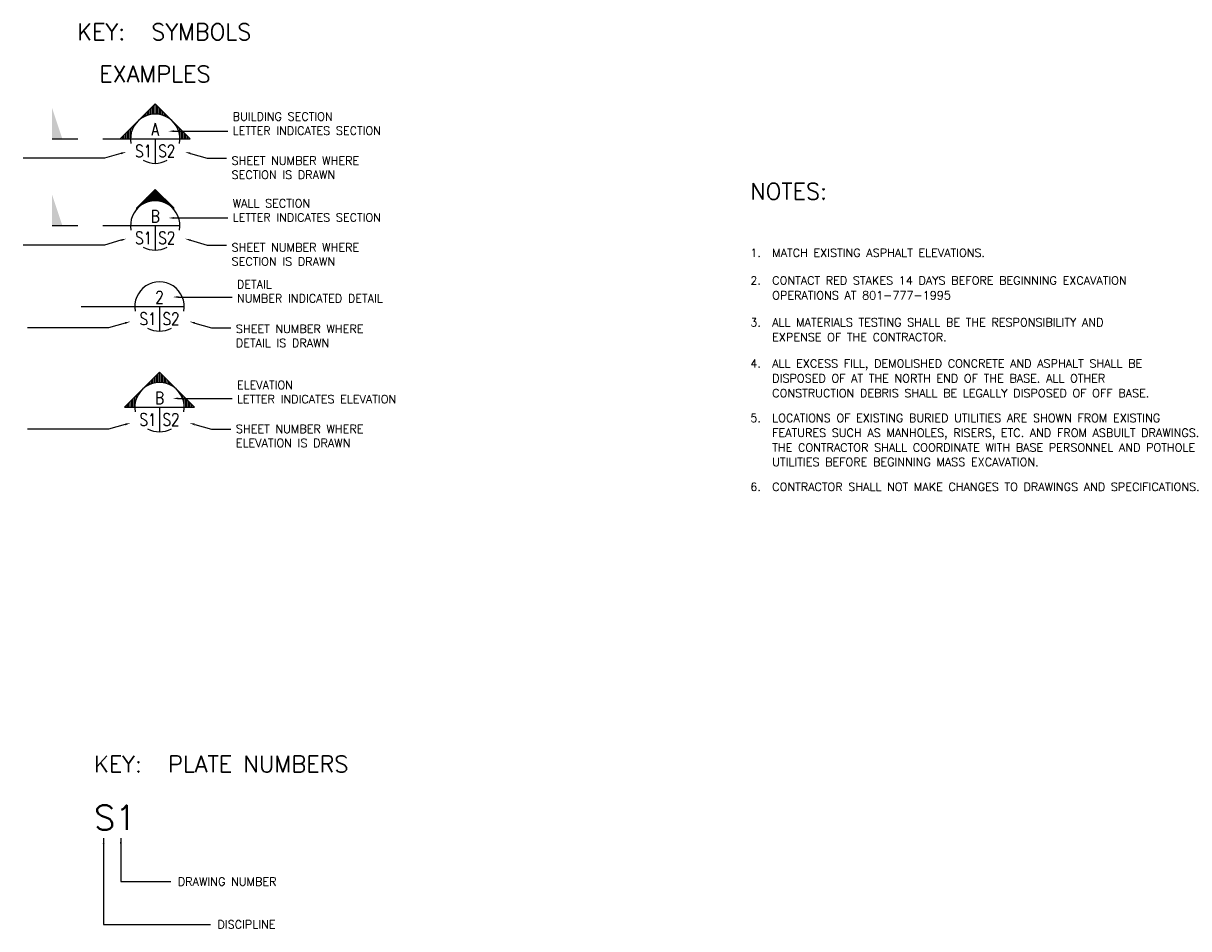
# Model space of a CAD drawing. Header units: inches. Extents: x 90 to 1720, y 46 to 1289.
# Tile 3 of 3: x 869 to 1720, y 601 to 1262. Entities that reach past the tile are written whole.
import ezdxf
from ezdxf.enums import TextEntityAlignment as Align

# ---------------------------------------------------------------- set-up
doc = ezdxf.new("R2010")
doc.units = ezdxf.units.IN
doc.header["$LTSCALE"] = 1000
doc.header["$MEASUREMENT"] = 0
doc.layers.get('0').update_dxf_attribs({"linetype": 'CONTINUOUS'})
for name, color, linetype in [('A-ANNO-BUGS', 2, 'CONTINUOUS'), ('A-ANNO-NOTE', 6, 'CONTINUOUS'), ('A-ANNO-TEXT-LW15', 2, 'CONTINUOUS'), ('A-ANNO-TEXT-LW20', 1, 'CONTINUOUS')]:
    doc.layers.add(name, color=color, linetype=linetype)
doc.styles.get("Standard").update_dxf_attribs({"font": 'simplex.shx', "height": 0.25})
doc.styles.add('TIGHT', font='SIMPLEX', dxfattribs={"width": 0.85})

# ---------------------------------------------------------------- blocks, each defined once
blk = doc.blocks.new('DETTAG')
at = {"linetype": 'Continuous'}
blk.add_line((-0.25, 0), (0.25, 0), dxfattribs=at)
blk.add_line((0, 0), (0, -0.25))
for start, end in [(349.193077, 190.806923), (241.044976, 298.955024)]:
    blk.add_arc((0, 0), 0.25, start, end)
at = {"style": 'TIGHT', "width": 0.8}
blk.add_attdef('NO', text='', height=0.125, dxfattribs=at).set_placement((0, 0.03125), align=Align.CENTER)
blk.add_attdef('FROM', text='', height=0.125, dxfattribs=at).set_placement((-0.03125, -0.1875), align=Align.RIGHT)
blk.add_attdef('TO', (0.03125, -0.1875), '', height=0.125, dxfattribs=at)
blk = doc.blocks.new('ARROWU')
for p, q in [((0, 0.354), (-0.354, 0)), ((0, 0.354), (0.354, 0)), ((-0.354, 0), (-0.25, 0)), ((0.25, 0), (0.354, 0))]:
    blk.add_line(p, q)
at = {"color": 0, "linetype": 'Continuous'}
for p, q in [((-0.109, 0.225), (-0.109, 0.244)), ((-0.094, 0.232), (-0.094, 0.26)), ((-0.078, 0.237), (-0.078, 0.275)), ((-0.063, 0.242), (-0.063, 0.291)), ((-0.047, 0.246), (-0.047, 0.307)), ((-0.031, 0.248), (-0.031, 0.322)), ((-0.016, 0.25), (-0.016, 0.338)), ((0, 0.25), (0, 0.354)), ((0.016, 0.25), (0.016, 0.338)), ((0.031, 0.248), (0.031, 0.322)), ((0.047, 0.246), (0.047, 0.307)), ((0.062, 0.242), (0.062, 0.291)), ((0.078, 0.237), (0.078, 0.275)), ((0.094, 0.232), (0.094, 0.26)), ((0.109, 0.225), (0.109, 0.244)), ((-0.234, 0.087), (-0.234, 0.119)), ((-0.219, 0.121), (-0.219, 0.135)), ((-0.203, 0.146), (-0.203, 0.15)), ((-0.188, 0.165), (-0.188, 0.166)), ((-0.172, 0.182), (-0.172, 0.182)), ((-0.156, 0.195), (-0.156, 0.197)), ((-0.141, 0.207), (-0.141, 0.213)), ((-0.125, 0.217), (-0.125, 0.229)), ((0.125, 0.217), (0.125, 0.229)), ((0.141, 0.207), (0.141, 0.213)), ((0.156, 0.195), (0.156, 0.197)), ((0.172, 0.182), (0.172, 0.182)), ((0.187, 0.165), (0.187, 0.166)), ((0.203, 0.146), (0.203, 0.15)), ((0.219, 0.121), (0.219, 0.135)), ((0.234, 0.087), (0.234, 0.119)), ((-0.344, 0), (-0.344, 0.01)), ((-0.328, 0), (-0.328, 0.025)), ((-0.313, 0), (-0.313, 0.041)), ((-0.297, 0), (-0.297, 0.057)), ((-0.281, 0), (-0.281, 0.072)), ((-0.266, 0), (-0.266, 0.088)), ((-0.25, 0), (-0.25, 0.104)), ((0.25, 0.002), (0.25, 0.104)), ((0.266, 0), (0.266, 0.088)), ((0.281, 0), (0.281, 0.072)), ((0.297, 0), (0.297, 0.057)), ((0.312, 0), (0.312, 0.041)), ((0.328, 0), (0.328, 0.025)), ((0.344, 0), (0.344, 0.01))]:
    blk.add_line(p, q, dxfattribs=at)
blk = doc.blocks.new('POINT')
blk.add_solid([(0.312, 0), (0, 0.104), (0, 0)])
blk = doc.blocks.new('01DSIE02')
for p, q in [((0.173, 0.18), (0.181, 0.18)), ((0.361, 0), (0.181, 0.18)), ((0.183, 0.17), (0.191, 0.17)), ((0.192, 0.16), (0.201, 0.16)), ((0.2, 0.15), (0.211, 0.15)), ((0.207, 0.14), (0.221, 0.14)), ((0.214, 0.13), (0.231, 0.13)), ((0.219, 0.12), (0.241, 0.12)), ((0.361, 0), (0.181, -0.18)), ((0.224, 0.11), (0.251, 0.11)), ((0.229, 0.1), (0.261, 0.1)), ((0.233, 0.09), (0.271, 0.09)), ((0.237, 0.08), (0.281, 0.08)), ((0.24, 0.07), (0.291, 0.07)), ((0.243, 0.06), (0.301, 0.06)), ((0.245, 0.05), (0.311, 0.05)), ((0.247, 0.04), (0.321, 0.04)), ((0.25, 0.03), (0.331, 0.03)), ((0.25, 0.02), (0.341, 0.02)), ((0.25, 0.01), (0.351, 0.01)), ((0.25, 0), (0.361, 0)), ((0.224, -0.11), (0.251, -0.11)), ((0.229, -0.1), (0.261, -0.1)), ((0.233, -0.09), (0.271, -0.09)), ((0.237, -0.08), (0.281, -0.08)), ((0.24, -0.07), (0.291, -0.07)), ((0.243, -0.06), (0.301, -0.06)), ((0.245, -0.05), (0.311, -0.05)), ((0.247, -0.04), (0.321, -0.04)), ((0.248, -0.03), (0.331, -0.03)), ((0.249, -0.02), (0.341, -0.02)), ((0.25, -0.01), (0.351, -0.01)), ((0.173, -0.18), (0.181, -0.18)), ((0.183, -0.17), (0.191, -0.17)), ((0.192, -0.16), (0.201, -0.16)), ((0.2, -0.15), (0.211, -0.15)), ((0.207, -0.14), (0.221, -0.14)), ((0.214, -0.13), (0.231, -0.13)), ((0.219, -0.12), (0.241, -0.12))]:
    blk.add_line(p, q)

msp = doc.modelspace()

# ---------------------------------------------------------------- linework, layer by layer
at = {"layer": 'A-ANNO-BUGS'}
for p, q in [((890.36, 1177.73), (909.24, 1177.73)), ((927.36, 1177.73), (950.86, 1177.73)), ((890.36, 1114.4), (909.24, 1114.4)), ((927.36, 1114.4), (950.86, 1114.4)), ((911.61, 1055.35), (953.99, 1055.35))]:
    msp.add_line(p, q, dxfattribs=at)
at = {"layer": 'A-ANNO-NOTE'}
for p, q in [((979.36, 1183.23), (1018.61, 1183.23)), ((940.64, 1166.99), (928.49, 1163.48)), ((991.33, 1166.99), (1003.49, 1163.48)), ((928.49, 1163.48), (869.36, 1163.48)), ((1003.49, 1163.48), (1017.61, 1163.48)), ((979.36, 1119.9), (1018.61, 1119.9)), ((928.49, 1100.15), (869.36, 1100.15)), ((940.64, 1103.66), (928.49, 1100.15)), ((991.33, 1103.66), (1003.49, 1100.15)), ((1003.49, 1100.15), (1017.61, 1100.15)), ((982.49, 1062.23), (1021.74, 1062.23)), ((931.61, 1039.73), (872.49, 1039.73)), ((943.77, 1043.24), (931.61, 1039.73)), ((994.45, 1043.24), (1006.61, 1039.73)), ((1006.61, 1039.73), (1020.74, 1039.73)), ((982.49, 988.23), (1021.74, 988.23)), ((931.61, 965.73), (872.49, 965.73)), ((943.77, 969.24), (931.61, 965.73)), ((994.45, 969.24), (1006.61, 965.73)), ((1006.61, 965.73), (1020.74, 965.73)), ((927.99, 667.43), (927.99, 604.43)), ((940.5, 667.49), (940.5, 635.69)), ((940.5, 635.69), (977.12, 635.69)), ((927.99, 604.43), (1005.99, 604.43))]:
    msp.add_line(p, q, dxfattribs=at)
for points in [[(979.36, 1182.56), (979.36, 1183.9), (975.36, 1183.23)], [(940.46, 1167.63), (940.83, 1166.35), (944.49, 1168.1)], [(991.51, 1167.63), (991.14, 1166.35), (987.49, 1168.1)], [(979.36, 1119.23), (979.36, 1120.56), (975.36, 1119.9)], [(940.46, 1104.3), (940.83, 1103.02), (944.49, 1104.77)], [(991.51, 1104.3), (991.14, 1103.02), (987.49, 1104.77)], [(982.49, 1061.56), (982.49, 1062.9), (978.49, 1062.23)], [(943.58, 1043.88), (943.95, 1042.6), (947.61, 1044.35)], [(994.64, 1043.88), (994.27, 1042.6), (990.61, 1044.35)], [(982.49, 987.56), (982.49, 988.9), (978.49, 988.23)], [(943.58, 969.88), (943.95, 968.6), (947.61, 970.35)], [(994.64, 969.88), (994.27, 968.6), (990.61, 970.35)], [(927.32, 663.43), (928.65, 663.43), (927.99, 667.43)], [(939.83, 663.43), (941.16, 663.43), (940.5, 667.43)]]:
    msp.add_solid(points, dxfattribs=at)

# ---------------------------------------------------------------- block references
at = {"layer": 'A-ANNO-BUGS', "rotation": 90}
for name, p, xscale, yscale, zscale in [('POINT', (890.36, 1177.73), 72, -72, 72), ('01DSIE02', (965.61, 1113.64), 75.04358350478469, 75.04358350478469, 75.04358350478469), ('POINT', (890.36, 1114.4), 72, -72, 72)]:
    msp.add_blockref(name, p, dxfattribs=dict(at, xscale=xscale, yscale=yscale, zscale=zscale))
at = {"layer": 'A-ANNO-BUGS', "xscale": 72, "yscale": 72, "zscale": 72}
for p in [(965.61, 1177.73), (968.74, 981.85)]:
    msp.add_blockref('ARROWU', p, dxfattribs=at)
for p, values in [((965.61, 1177.73), {'NO': 'A', 'FROM': 'S1', 'TO': 'S2'}), ((965.61, 1114.4), {'NO': 'B', 'FROM': 'S1', 'TO': 'S2'}), ((968.74, 1055.35), {'NO': '2', 'FROM': 'S1', 'TO': 'S2'}), ((968.74, 981.85), {'NO': 'B', 'FROM': 'S1', 'TO': 'S2'})]:
    msp.add_blockref('DETTAG', p, dxfattribs=at).add_auto_attribs(values)

# ---------------------------------------------------------------- texts
at = {"layer": 'A-ANNO-TEXT-LW15'}
for s, height, p in [('KEY:', 12, (908.74, 1249.73)), ('BUILDING SECTION', 6, (1022.11, 1190.89)), ('LETTER INDICATES SECTION', 6, (1022.11, 1180.6)), ('SHEET NUMBER WHERE', 6, (1021.36, 1158.73)), ('SECTION IS DRAWN', 6, (1021.36, 1148.44)), ('NOTES:', 12, (1399.85, 1133.35)), ('WALL SECTION', 6, (1022.11, 1127.56)), ('LETTER INDICATES SECTION', 6, (1022.11, 1117.27)), ('SHEET NUMBER WHERE', 6, (1021.36, 1095.4)), ('1.', 6, (1399.85, 1091.48)), ('MATCH EXISTING ASPHALT ELEVATIONS.', 6, (1415.85, 1091.48)), ('SECTION IS DRAWN', 6, (1021.36, 1085.11)), ('DETAIL', 6, (1025.24, 1068.52)), ('2.', 6, (1399.85, 1071.29)), ('CONTACT RED STAKES 14 DAYS BEFORE BEGINNING EXCAVATION', 6, (1415.85, 1071.29)), ('NUMBER INDICATED DETAIL', 6, (1025.24, 1058.23)), ('OPERATIONS AT 801-777-1995', 6, (1415.85, 1060.49)), ('3.', 6, (1399.85, 1040.76)), ('ALL MATERIALS TESTING SHALL BE THE RESPONSIBILITY AND', 6, (1415.85, 1040.76)), ('SHEET NUMBER WHERE', 6, (1024.49, 1035.98)), ('DETAIL IS DRAWN', 6, (1024.49, 1025.69)), ('EXPENSE OF THE CONTRACTOR.', 6, (1415.85, 1029.96)), ('4.', 6, (1399.85, 1010.71)), ('ALL EXCESS FILL, DEMOLISHED CONCRETE AND ASPHALT SHALL BE', 6, (1415.85, 1010.71)), ('DISPOSED OF AT THE NORTH END OF THE BASE. ALL OTHER', 6, (1415.85, 999.91)), ('ELEVATION', 6, (1025.24, 995.02)), ('CONSTRUCTION DEBRIS SHALL BE LEGALLY DISPOSED OF OFF BASE.', 6, (1415.85, 989.11)), ('LETTER INDICATES ELEVATION', 6, (1025.24, 984.73)), ('5. ', 6, (1399.85, 970.99)), ('LOCATIONS OF EXISTING BURIED UTILITIES ARE SHOWN FROM EXISTING', 6, (1415.85, 970.99)), ('SHEET NUMBER WHERE', 6, (1024.49, 962.98)), ('FEATURES SUCH AS MANHOLES, RISERS, ETC. AND FROM ASBUILT DRAWINGS.', 6, (1415.85, 960.19)), ('ELEVATION IS DRAWN', 6, (1024.49, 952.69)), ('THE CONTRACTOR SHALL COORDINATE WITH BASE PERSONNEL AND POTHOLE', 6, (1415.85, 949.39)), ('UTILITIES BEFORE BEGINNING MASS EXCAVATION.', 6, (1415.85, 938.84)), ('6. ', 6, (1399.85, 920.72)), ('CONTRACTOR SHALL NOT MAKE CHANGES TO DRAWINGS AND SPECIFICATIONS.', 6, (1415.85, 920.72)), ('KEY:', 12, (920.99, 715.43)), ('DRAWING NUMBER', 6, (982.12, 632.69)), ('DISCIPLINE', 6, (1010.99, 601.43))]:
    msp.add_text(s, height=height, dxfattribs=at).set_placement(p)
at = {"layer": 'A-ANNO-TEXT-LW20', "color": 6}
for s, height, p in [('SYMBOLS', 12, (962.74, 1249.73)), ('EXAMPLES', 12, (924.79, 1219.01)), ('PLATE NUMBERS', 12, (974.99, 715.43)), ('S1', 18, (920.99, 673.43))]:
    msp.add_text(s, height=height, dxfattribs=at).set_placement(p)

doc.saveas('drawing.dxf')
